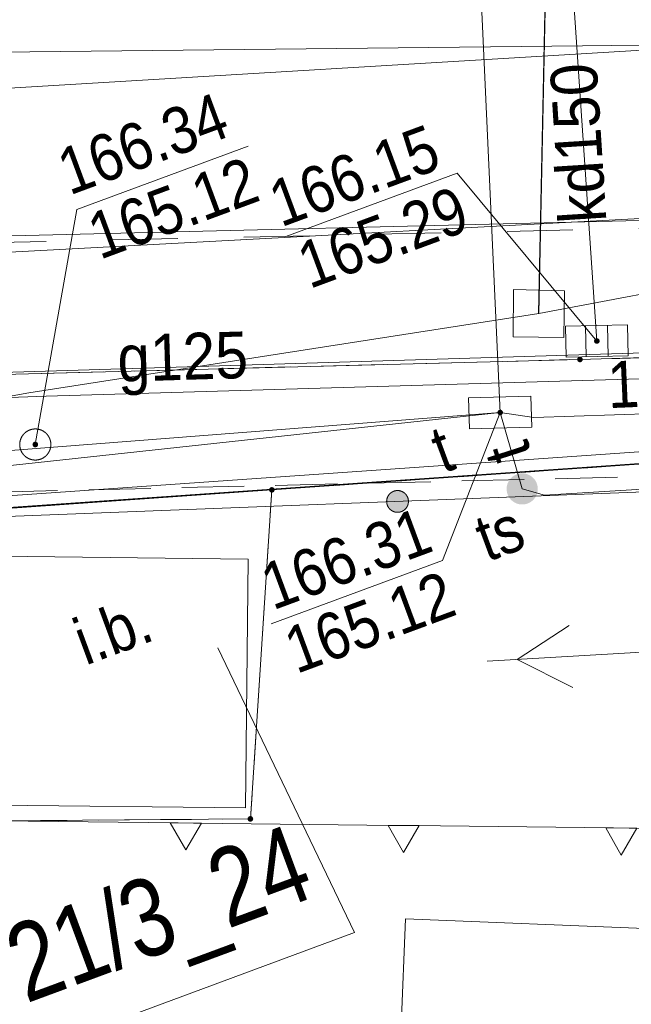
# Model space of a CAD drawing. Header units: millimetres. Extents: x -1155795 to 240441, y -422828 to 463730.
# Tile 29 of 66: x 20912 to 30742, y -33204 to -17376. Entities that reach past the tile are written whole.
import ezdxf
from ezdxf.xclip import XClip

# ---------------------------------------------------------------- set-up
doc = ezdxf.new("R2010")
doc.units = ezdxf.units.MM
doc.header["$MEASUREMENT"] = 0
doc.header["$XCLIPFRAME"] = 0
doc.linetypes.add('Dashed', pattern=[2116.666667, 1058.333333, -1058.333333])
doc.linetypes.add('Dashed 1_500', pattern=[1000, 500, -500])
for name, color, linetype in [('00 PZT MAPA', 7, 'Continuous'), ('Sycow_7_203-punkt graniczny', 7, 'Continuous'), ('Sycow_7_KTOK - Ogrodzenie trwałe', 7, 'Continuous'), ('Sycow_7_RTPW02 - Punkt wysokościowy sztuczny', 7, 'Continuous'), ('Sycow_7_SUPS01_K - Punkt o określonej wysokości urządzenia', 7, 'Continuous'), ('Sycow_7_SUPS01_T - Punkt o określonej wysokości urządzenia', 7, 'Continuous'), ('Sycow_7_SUUS09 - Słupek telekomunikacyjny', 7, 'Continuous')]:
    doc.layers.add(name, color=color, linetype=linetype)
for name, color, linetype, lineweight in [('0_Nr_pióra__38', 30, 'Continuous', 13), ('Nowe_0_Nr_pióra__27', 7, 'Continuous', 25), ('Sycow_7_211-numer działki ewidencyjnej_Nr_pióra__7', 7, 'Continuous', 18), ('Sycow_7_218-kontur użytku gruntowego_Nr_pióra__3', 3, 'Continuous', 18), ('Sycow_7_219-działka ewidencyjna_Nr_pióra__7', 7, 'Continuous', 18), ('Sycow_7_312-budynek ewidencyjny_Nr_pióra__7', 7, 'Continuous', 18), ('Sycow_7_@Wywiad_Nr_pióra__30', 30, 'Continuous', 18), ('Sycow_7_@Wywiad_Nr_pióra__34', 34, 'Continuous', 18), ('Sycow_7_BUIB - Inna budowla_Nr_pióra__7', 7, 'Continuous', 18), ('Sycow_7_BUIB_O - Inna budowla_Nr_pióra__7', 7, 'Continuous', 18), ('Sycow_7_chodnik (powierzchnia)_Nr_pióra__7', 7, 'Continuous', 18), ('Sycow_7_komora podziemna - przewód wodociągowy (powierzchnia)_Nr_pióra__5', 5, 'Continuous', 18), ('Sycow_7_krawężnik (linia)_Nr_pióra__7', 7, 'Continuous', 18), ('Sycow_7_KTOK - Ogrodzenie trwałe_Nr_pióra__7', 7, 'Continuous', 18), ('Sycow_7_przewód gazowy (linia)-Atr1_Nr_pióra__7', 7, 'Continuous', 18), ('Sycow_7_przewód gazowy (linia)_Nr_pióra__40', 40, 'Continuous', 18), ('Sycow_7_przewód kanalizacyjny (linia)-Atr1_Nr_pióra__34', 34, 'Continuous', 18), ('Sycow_7_przewód kanalizacyjny (linia)_Nr_pióra__34', 34, 'Continuous', 18), ('Sycow_7_przewód telekomunikacyjny (linia)-Atr1_Nr_pióra__30', 30, 'Continuous', 18), ('Sycow_7_przewód telekomunikacyjny (linia)_Nr_pióra__30', 30, 'Continuous', 18), ('Sycow_7_przewód wodociągowy (linia)_Nr_pióra__5', 5, 'Continuous', 18), ('Sycow_7_PZT_NLZ - Nieprzekraczalna linia zabudowy_Nr_pióra__7', 7, 'Continuous', 18), ('Sycow_7_RTPW02_O - Punkt wysokościowy sztuczny_Nr_pióra__7', 7, 'Continuous', 18), ('Sycow_7_SUPE04 - Przewód elektroenergetyczny niskiego napięcia_Nr_pióra__1', 1, 'Continuous', 18), ('Sycow_7_SUPS01_K - Punkt o określonej wysokości urządzenia_Nr_pióra__7', 7, 'Continuous', 18), ('Sycow_7_SUPS01_K_O - Punkt o określonej wysokości urządzenia - rzędna dołu_Nr_pióra__36', 36, 'Continuous', 18), ('Sycow_7_SUPS01_K_O - Punkt o określonej wysokości urządzenia - rzędna góry_Nr_pióra__36', 36, 'Continuous', 18), ('Sycow_7_SUPS01_T - Punkt o określonej wysokości urządzenia_Nr_pióra__7', 7, 'Continuous', 18), ('Sycow_7_SUPS01_T_O - Punkt o określonej wysokości urządzenia - rzędna dołu_Nr_pióra__30', 30, 'Continuous', 18), ('Sycow_7_SUPS01_T_O - Punkt o określonej wysokości urządzenia - rzędna góry_Nr_pióra__30', 30, 'Continuous', 18), ('Sycow_7_SUUS05 - Kratka ściekowa_Nr_pióra__7', 7, 'Continuous', 18), ('Sycow_7_SUUS09 - Słupek telekomunikacyjny - opis_Nr_pióra__7', 7, 'Continuous', 18), ('Sycow_7_SUUS15_K - Studzienka okrągła - przewód kanalizacyjny_Nr_pióra__36', 36, 'Continuous', 18), ('Sycow_7_SUUS15_T - Studzienka - przewód telekomunikacyjny_Nr_pióra__30', 30, 'Continuous', 18), ('Sycow_7_SUUS15_Tb - Studzienka prostokątna - przewód telekomunikacyjny_Nr_pióra__30', 30, 'Continuous', 18)]:
    doc.layers.add(name, color=color, linetype=linetype, lineweight=lineweight)
for name, color, linetype, lineweight, true_color in [('0_Nr_pióra__58', 7, 'Continuous', 13, 0xdf0000), ('0_Nr_pióra__99', 7, 'Continuous', 0, 0xaad2ff), ('Sycow_7_PZT_RT - Linia rozgraniczająca_Nr_pióra__252', 7, 'Continuous', 18, 0x929292)]:
    doc.layers.add(name, color=color, linetype=linetype, lineweight=lineweight, true_color=true_color)
doc.styles.add('STYL_AUTOMATYCZNY_5', font='txt', dxfattribs={"width": 0.9})
doc.styles.add('STYL_AUTOMATYCZNY_6', font='txt', dxfattribs={"width": 0.87})
doc.styles.add('STYL_AUTOMATYCZNY_9', font='txt', dxfattribs={"width": 0.79})
doc.linetypes.add('X (1_500)', pattern='A,0,[1,-2. PZT (5)1.Shx,S=19.84127,R=0,X=0,Y=0],-2500,0', length=2500)

# ---------------------------------------------------------------- blocks, each defined once
blk = doc.blocks.new('Rysunek_1_7', base_point=(14567, -19307))
at = {"layer": 'Sycow_7_203-punkt graniczny', "linetype": 'Continuous', "lineweight": 0, "true_color": 0x000000}
for points in [[(25007, -24919, 1), (24923, -24950, 1)], [(24662, -30207, 1), (24578, -30239, 1)]]:
    blk.add_hatch(color=178, dxfattribs=at).paths.add_polyline_path(points)
at = {"layer": 'Sycow_7_KTOK - Ogrodzenie trwałe', "linetype": 'Continuous', "lineweight": 0, "true_color": 0x000000}
blk.add_hatch(color=178, dxfattribs=at).paths.add_polyline_path([(27149, -25060, 1), (26821, -25181, 1)])
at = {"layer": 'Sycow_7_RTPW02 - Punkt wysokościowy sztuczny', "linetype": 'Continuous', "lineweight": 0, "true_color": 0x000000}
blk.add_hatch(color=178, dxfattribs=at).paths.add_polyline_path([(29959, -22822, 1), (29875, -22853, 1)])
at = {"layer": 'Sycow_7_SUPS01_K - Punkt o określonej wysokości urządzenia', "linetype": 'Continuous', "lineweight": 0, "true_color": 0x000000}
for points in [[(30230, -22526, 1), (30146, -22557, 1)], [(21205, -24189, 1), (21121, -24221, 1)]]:
    blk.add_hatch(color=178, dxfattribs=at).paths.add_polyline_path(points)
at = {"layer": 'Sycow_7_SUPS01_T - Punkt o określonej wysokości urządzenia', "linetype": 'Continuous', "lineweight": 0, "true_color": 0x000000}
blk.add_hatch(color=178, dxfattribs=at).paths.add_polyline_path([(28677, -23675, 1), (28593, -23706, 1)])
at = {"layer": 'Sycow_7_SUUS09 - Słupek telekomunikacyjny', "linetype": 'Continuous', "lineweight": 0, "true_color": 0x000000}
blk.add_hatch(color=178, dxfattribs=at).paths.add_polyline_path([(29223, -24832, 1), (28754, -25006, 1)])
at = {"layer": 'Sycow_7_211-numer działki ewidencyjnej_Nr_pióra__7', "color": 7, "linetype": 'Continuous', "lineweight": 18, "flags": 128}
blk.add_lwpolyline([(21254, -33918), (26295, -32051), (24096, -27475)], dxfattribs=at)
at = {"layer": 'Sycow_7_218-kontur użytku gruntowego_Nr_pióra__3', "color": 3, "linetype": 'Continuous', "lineweight": 18}
for p, q in [((27981, -24724), (28480, -24689)), ((28480, -24689), (27981, -24724)), ((28978, -24654), (29477, -24619)), ((29477, -24619), (28978, -24654)), ((29976, -24584), (30475, -24550)), ((30475, -24550), (29976, -24584)), ((25986, -24863), (26485, -24828)), ((26485, -24828), (25986, -24863)), ((26983, -24793), (27482, -24759)), ((27482, -24759), (26983, -24793)), ((24403, -24973), (24965, -24934)), ((24965, -24934), (24403, -24973)), ((24939, -25333), (24965, -24934)), ((24965, -24934), (24939, -25333)), ((24965, -24934), (25487, -24898)), ((25487, -24898), (24965, -24934)), ((21410, -25183), (21909, -25148)), ((21909, -25148), (21410, -25183)), ((22408, -25113), (22907, -25078)), ((22907, -25078), (22408, -25113)), ((23405, -25043), (23904, -25008)), ((23904, -25008), (23405, -25043)), ((24874, -26331), (24906, -25832)), ((24906, -25832), (24874, -26331)), ((24809, -27329), (24841, -26830)), ((24841, -26830), (24809, -27329)), ((24743, -28327), (24776, -27828)), ((24776, -27828), (24743, -28327)), ((24678, -29325), (24711, -28826)), ((24711, -28826), (24678, -29325)), ((24620, -30223), (24646, -29824)), ((24646, -29824), (24620, -30223)), ((23175, -30235), (23675, -30231)), ((23675, -30231), (23175, -30235)), ((24175, -30227), (24620, -30223)), ((24620, -30223), (24175, -30227)), ((21175, -30252), (21675, -30248)), ((21675, -30248), (21175, -30252)), ((22175, -30244), (22675, -30239)), ((22675, -30239), (22175, -30244))]:
    blk.add_line(p, q, dxfattribs=at)
at = {"layer": 'Sycow_7_219-działka ewidencyjna_Nr_pióra__7', "color": 7, "linetype": 'Continuous', "lineweight": 18}
for p, q in [((24965, -24934), (40474, -23852)), ((20350, -25257), (24965, -24934)), ((24620, -30223), (24965, -24934)), ((20229, -30260), (24620, -30223))]:
    blk.add_line(p, q, dxfattribs=at)
at = {"layer": 'Sycow_7_312-budynek ewidencyjny_Nr_pióra__7', "color": 7, "linetype": 'Continuous', "lineweight": 18}
for p, q in [((26773, -40388), (27112, -31828)), ((27112, -31828), (31627, -32011))]:
    blk.add_line(p, q, dxfattribs=at)
at = {"layer": 'Sycow_7_@Wywiad_Nr_pióra__30', "color": 30, "linetype": 'Continuous', "lineweight": 18}
for p, q in [((28635, -23690), (14145, -25261)), ((28635, -23690), (28989, -24919)), ((29173, -23771), (28635, -23690))]:
    blk.add_line(p, q, dxfattribs=at)
at = {"layer": 'Sycow_7_@Wywiad_Nr_pióra__30', "color": 30, "linetype": 'Continuous', "lineweight": 18, "flags": 128}
blk.add_lwpolyline([(10823, -25073), (28635, -23690), (28271, -15724)], dxfattribs=at)
at = {"layer": 'Sycow_7_@Wywiad_Nr_pióra__34', "color": 34, "linetype": 'Continuous', "lineweight": 18}
blk.add_line((30188, -22542), (29812, -16997), dxfattribs=at)
at = {"layer": 'Sycow_7_BUIB - Inna budowla_Nr_pióra__7', "color": 7, "linetype": 'Continuous', "lineweight": 18, "flags": 128}
blk.add_lwpolyline([(20581, -26002), (24584, -26047), (24540, -30046), (20536, -30002)], close=True, dxfattribs=at)
at = {"layer": 'Sycow_7_chodnik (powierzchnia)_Nr_pióra__7', "color": 7, "linetype": 'Continuous', "lineweight": 18}
for p, q in [((26757, -22920), (25758, -22946)), ((28257, -22881), (27257, -22907)), ((29756, -22841), (28757, -22868)), ((22259, -23037), (21259, -23063)), ((23759, -22998), (22759, -23024)), ((25258, -22959), (24258, -22985)), ((25020, -24863), (26020, -24839)), ((26519, -24827), (27519, -24803)), ((28019, -24791), (29019, -24767)), ((29519, -24755), (30518, -24731)), ((20521, -24970), (21521, -24946)), ((22021, -24934), (23020, -24910)), ((23520, -24898), (24520, -24874))]:
    blk.add_line(p, q, dxfattribs=at)
at = {"layer": 'Sycow_7_chodnik (powierzchnia)_Nr_pióra__7', "color": 7, "linetype": 'Continuous', "lineweight": 18, "flags": 128}
blk.add_lwpolyline([(31256, -22799), (30559, -22820), (30256, -22828)], dxfattribs=at)
at = {"layer": 'Sycow_7_komora podziemna - przewód wodociągowy (powierzchnia)_Nr_pióra__5', "color": 5, "linetype": 'Continuous', "lineweight": 18, "flags": 128}
blk.add_lwpolyline([(28849, -21715), (29666, -21733), (29656, -22483), (28842, -22475)], close=True, dxfattribs=at)
at = {"layer": 'Sycow_7_krawężnik (linia)_Nr_pióra__7', "color": 7, "linetype": 'Continuous', "lineweight": 18, "flags": 128}
blk.add_lwpolyline([(113556, -22974), (108833, -22832), (87103, -22262), (62467, -21936), (49262, -22272), (35935, -22653), (29917, -22837), (10745, -23338), (-2975, -23635), (-15947, -23939), (-24806, -24115), (-45149, -24410), (-67674, -23289), (-80254, -22221), (-81968, -22041)], dxfattribs=at)
at = {"layer": 'Sycow_7_KTOK - Ogrodzenie trwałe_Nr_pióra__7', "color": 7, "linetype": 'Continuous', "lineweight": 18}
blk.add_line((37607, -24707), (20110, -25388), dxfattribs=at)
blk.add_circle((26985, -25120), 175, dxfattribs=at)
at = {"layer": 'Sycow_7_przewód gazowy (linia)_Nr_pióra__40', "color": 40, "linetype": 'Continuous', "lineweight": 18, "flags": 128}
for points in [[(38036, -22941), (21337, -23430), (-21333, -24972), (-30598, -25119), (-34886, -25288), (-47055, -25571), (-51064, -25168), (-50725, -17877), (-70517, -16493), (-71840, -16375), (-84481, -15255)], [(-81489, -23333), (-74473, -24441), (-65760, -24905), (-47998, -26998), (-35625, -27151), (-6779, -25513), (14559, -24191), (20451, -23054), (48781, -22183), (76948, -21906), (87474, -22199), (101858, -22887)]]:
    blk.add_lwpolyline(points, dxfattribs=at)
at = {"layer": 'Sycow_7_przewód kanalizacyjny (linia)_Nr_pióra__34', "color": 34, "linetype": 'Continuous', "lineweight": 18}
for p, q in [((39236, -17368), (-1177, -19792)), ((33860, -20532), (14657, -20999))]:
    blk.add_line(p, q, dxfattribs=at)
at = {"layer": 'Sycow_7_przewód kanalizacyjny (linia)_Nr_pióra__34', "color": 34, "linetype": 'Continuous', "lineweight": 18, "flags": 128}
blk.add_lwpolyline([(-49148, -24843), (-35682, -24090), (-22535, -23338), (-17463, -23039), (-46, -22156), (15328, -21400), (38814, -20147)], dxfattribs=at)
at = {"layer": 'Sycow_7_przewód telekomunikacyjny (linia)_Nr_pióra__30', "color": 30, "linetype": 'Continuous', "lineweight": 18, "flags": 128}
for points in [[(113763, -23533), (110023, -23223), (100763, -23644), (75443, -22996), (61587, -22699), (29173, -23771)], [(28989, -24919), (29347, -25018), (36167, -24604), (41066, -24330), (57889, -23279), (66602, -23081), (77434, -23336), (114147, -24570)]]:
    blk.add_lwpolyline(points, dxfattribs=at)
at = {"layer": 'Sycow_7_przewód wodociągowy (linia)_Nr_pióra__5', "color": 5, "linetype": 'Continuous', "lineweight": 18, "flags": 128}
for points in [[(28205, 5413), (29831, 5382), (29257, -22097)], [(111297, -16871), (105226, -16777), (92259, -16546), (87840, -16476), (87387, -16462), (77182, -16231), (58880, -15704), (58343, -15721), (48019, -15545), (32838, -17572), (31358, -17779), (29957, -17797), (14652, -17961), (-2946, -18154)], [(56731, -21074), (56633, -21558), (53002, -21889), (48325, -21872), (31301, -21714), (29257, -22097), (21060, -23373), (13886, -24675), (-7481, -26210), (-16440, -26840), (-28419, -27778), (-36529, -28051), (-47880, -28009), (-55848, -27771), (-67336, -27130), (-74089, -25248), (-81033, -24565)]]:
    blk.add_lwpolyline(points, dxfattribs=at)
at = {"layer": 'Sycow_7_PZT_NLZ - Nieprzekraczalna linia zabudowy_Nr_pióra__7', "color": 7, "linetype": 'Continuous', "lineweight": 18}
for p, q in [((20207, -30249), (23457, -30287)), ((23457, -30287), (23707, -30290)), ((23707, -30290), (26957, -30328)), ((26957, -30328), (27207, -30331)), ((27207, -30331), (30456, -30369)), ((30456, -30369), (30706, -30372)), ((30706, -30372), (33956, -30410))]:
    blk.add_line(p, q, dxfattribs=at)
at = {"layer": 'Sycow_7_PZT_NLZ - Nieprzekraczalna linia zabudowy_Nr_pióra__7', "color": 7, "linetype": 'Continuous', "lineweight": 18, "flags": 128}
for points in [[(23332, -30286), (23832, -30292), (23580, -30723)], [(26832, -30327), (27331, -30332), (27079, -30764)], [(30331, -30367), (30831, -30373), (30579, -30805)]]:
    blk.add_lwpolyline(points, close=True, dxfattribs=at)
at = {"layer": 'Sycow_7_PZT_RT - Linia rozgraniczająca_Nr_pióra__252', "color": 252, "linetype": 'Continuous', "lineweight": 18, "true_color": 0x929292, "flags": 128}
blk.add_lwpolyline([(-69413, -27188), (-57683, -28629), (-39732, -28747), (-23839, -27797), (-19841, -27565), (30, -26370), (20336, -25057), (40462, -23652), (60827, -22726), (85533, -23424)], dxfattribs=at)
at = {"layer": 'Sycow_7_SUPE04 - Przewód elektroenergetyczny niskiego napięcia_Nr_pióra__1', "color": 1, "linetype": 'Continuous', "lineweight": 18}
for p, q in [((29745, -27112), (28909, -27662)), ((33418, -27399), (28426, -27690)), ((28909, -27662), (29803, -28111))]:
    blk.add_line(p, q, dxfattribs=at)
at = {"layer": 'Sycow_7_SUPS01_K - Punkt o określonej wysokości urządzenia_Nr_pióra__7', "color": 7, "linetype": 'Continuous', "lineweight": 18, "flags": 128}
for points in [[(24586, -19408), (21833, -20428), (21163, -24205)], [(25189, -20863), (27943, -19843), (30188, -22542)]]:
    blk.add_lwpolyline(points, dxfattribs=at)
at = {"layer": 'Sycow_7_SUPS01_T - Punkt o określonej wysokości urządzenia_Nr_pióra__7', "color": 7, "linetype": 'Continuous', "lineweight": 18, "flags": 128}
blk.add_lwpolyline([(24953, -27087), (27707, -26068), (28635, -23690)], dxfattribs=at)
at = {"layer": 'Sycow_7_SUUS05 - Kratka ściekowa_Nr_pióra__7', "color": 7, "linetype": 'Continuous', "lineweight": 18, "flags": 128}
blk.add_lwpolyline([(30682, -22281), (30693, -22781), (29694, -22803), (29683, -22303)], close=True, dxfattribs=at)
for points in [[(30008, -22296), (30019, -22795)], [(30358, -22288), (30369, -22788)]]:
    blk.add_lwpolyline(points, dxfattribs=at)
at = {"layer": 'Sycow_7_SUUS15_K - Studzienka okrągła - przewód kanalizacyjny_Nr_pióra__36', "color": 36, "linetype": 'Continuous', "lineweight": 18}
blk.add_circle((21163, -24205), 250, dxfattribs=at)
at = {"layer": 'Sycow_7_SUUS15_Tb - Studzienka prostokątna - przewód telekomunikacyjny_Nr_pióra__30', "color": 30, "linetype": 'Continuous', "lineweight": 18, "flags": 128}
blk.add_lwpolyline([(28128, -23455), (29128, -23426), (29142, -23926), (28143, -23955)], close=True, dxfattribs=at)
at = {"layer": 'Sycow_7_211-numer działki ewidencyjnej_Nr_pióra__7', "color": 7, "linetype": 'Continuous', "lineweight": 18, "insert": (21142, -33531), "char_height": 1250, "attachment_point": 7, "rotation": 20.318, "style": 'STYL_AUTOMATYCZNY_9'}
blk.add_mtext('\\A1;{\\pql;\\fArial|b0|i0|c0|p0;\\W0.790000;21/3_24}', dxfattribs=at)
at = {"layer": 'Sycow_7_BUIB_O - Inna budowla_Nr_pióra__7', "color": 7, "linetype": 'Continuous', "lineweight": 18, "insert": (21841, -27414), "char_height": 750, "attachment_point": 4, "rotation": 20.318, "style": 'STYL_AUTOMATYCZNY_6'}
blk.add_mtext('\\A1;{\\pql;\\fArial|b0|i0|c0|p0;\\W0.870000;i.b.}', dxfattribs=at)
at = {"layer": 'Sycow_7_przewód gazowy (linia)-Atr1_Nr_pióra__7', "color": 7, "linetype": 'Continuous', "lineweight": 18, "insert": (22500, -23424), "char_height": 750, "attachment_point": 7, "rotation": 1.72, "style": 'STYL_AUTOMATYCZNY_5'}
blk.add_mtext('\\A1;{\\pql;\\fArial|b0|i0|c0|p0;\\W0.900000;g125}', dxfattribs=at)
at = {"layer": 'Sycow_7_przewód kanalizacyjny (linia)-Atr1_Nr_pióra__34', "color": 34, "linetype": 'Continuous', "lineweight": 18, "insert": (29974, -20643), "char_height": 750, "attachment_point": 4, "rotation": 93.618, "style": 'STYL_AUTOMATYCZNY_5'}
blk.add_mtext('\\A1;{\\pql;\\fArial|b0|i0|c0|p0;\\W0.900000;kd150}', dxfattribs=at)
at = {"layer": 'Sycow_7_przewód telekomunikacyjny (linia)-Atr1_Nr_pióra__30', "color": 30, "linetype": 'Continuous', "lineweight": 18, "insert": (28791, -24463), "char_height": 750, "attachment_point": 4, "rotation": 107.829, "style": 'STYL_AUTOMATYCZNY_5'}
blk.add_mtext('\\A1;{\\pql;\\fArial|b0|i0|c0|p0;\\W0.900000;t}', dxfattribs=at)
at = {"layer": 'Sycow_7_RTPW02_O - Punkt wysokościowy sztuczny_Nr_pióra__7', "color": 7, "linetype": 'Continuous', "lineweight": 18, "insert": (30377, -23632), "char_height": 750, "attachment_point": 7, "rotation": 2.4409, "style": 'STYL_AUTOMATYCZNY_6'}
blk.add_mtext('\\A1;{\\pql;\\fArial|b0|i0|c0|p0;\\W0.870000;166.29}', dxfattribs=at)
at = {"layer": 'Sycow_7_SUPS01_K_O - Punkt o określonej wysokości urządzenia - rzędna dołu_Nr_pióra__36', "color": 36, "linetype": 'Continuous', "lineweight": 18, "char_height": 750, "attachment_point": 1, "rotation": 20.318, "style": 'STYL_AUTOMATYCZNY_6'}
for s, insert in [('\\A1;{\\pql;\\fArial|b0|i0|c0|p0;\\W0.870000;165.12}', (21939, -20535)), ('\\A1;{\\pql;\\fArial|b0|i0|c0|p0;\\W0.870000;165.29}', (25309, -21005))]:
    blk.add_mtext(s, dxfattribs=dict(at, insert=insert))
at = {"layer": 'Sycow_7_SUPS01_K_O - Punkt o określonej wysokości urządzenia - rzędna góry_Nr_pióra__36', "color": 36, "linetype": 'Continuous', "lineweight": 18, "char_height": 750, "attachment_point": 7, "rotation": 20.318, "style": 'STYL_AUTOMATYCZNY_6'}
for s, insert in [('\\A1;{\\pql;\\fArial|b0|i0|c0|p0;\\W0.870000;166.34}', (21716, -20214)), ('\\A1;{\\pql;\\fArial|b0|i0|c0|p0;\\W0.870000;166.15}', (25114, -20727))]:
    blk.add_mtext(s, dxfattribs=dict(at, insert=insert))
at = {"layer": 'Sycow_7_SUPS01_T_O - Punkt o określonej wysokości urządzenia - rzędna dołu_Nr_pióra__30', "color": 30, "linetype": 'Continuous', "lineweight": 18, "insert": (25099, -27193), "char_height": 750, "attachment_point": 1, "rotation": 20.318, "style": 'STYL_AUTOMATYCZNY_6'}
blk.add_mtext('\\A1;{\\pql;\\fArial|b0|i0|c0|p0;\\W0.870000;165.12}', dxfattribs=at)
at = {"layer": 'Sycow_7_SUPS01_T_O - Punkt o określonej wysokości urządzenia - rzędna góry_Nr_pióra__30', "color": 30, "linetype": 'Continuous', "lineweight": 18, "insert": (24984, -26884), "char_height": 750, "attachment_point": 7, "rotation": 20.318, "style": 'STYL_AUTOMATYCZNY_6'}
blk.add_mtext('\\A1;{\\pql;\\fArial|b0|i0|c0|p0;\\W0.870000;166.31}', dxfattribs=at)
at = {"layer": 'Sycow_7_SUUS09 - Słupek telekomunikacyjny - opis_Nr_pióra__7', "color": 7, "linetype": 'Continuous', "lineweight": 18, "insert": (28294, -25750), "char_height": 750, "attachment_point": 4, "rotation": 20.318, "style": 'STYL_AUTOMATYCZNY_6'}
blk.add_mtext('\\A1;{\\pql;\\fArial|b0|i0|c0|p0;\\W0.870000;ts}', dxfattribs=at)
at = {"layer": 'Sycow_7_SUUS15_T - Studzienka - przewód telekomunikacyjny_Nr_pióra__30', "color": 30, "linetype": 'Continuous', "lineweight": 18, "insert": (27585, -24325), "char_height": 750, "attachment_point": 4, "rotation": 20.318, "style": 'STYL_AUTOMATYCZNY_6'}
blk.add_mtext('\\A1;{\\pql;\\fArial|b0|i0|c0|p0;\\W0.870000;t}', dxfattribs=at)

msp = doc.modelspace()

# ---------------------------------------------------------------- block references
at = {"layer": '00 PZT MAPA', "color": 7, "linetype": 'Continuous', "lineweight": 15}
ref = msp.add_blockref('Rysunek_1_7', (14567, -19307), dxfattribs=at)
XClip(ref).set_block_clipping_path([(-38444.7789564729, -141413.2871562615), (134317.2398628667, -77444.9644498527), (67578.7707096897, 102798.5088210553), (-105183.2481096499, 38830.1861146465)])

# ---------------------------------------------------------------- next in the draw order: linework, layer by layer
at = {"layer": '0_Nr_pióra__38', "color": 30, "linetype": 'X (1_500)', "lineweight": 13}
msp.add_lwpolyline([(28202, 5418), (29827, 5387), (29253, -22092)], dxfattribs=at)
at = {"layer": '0_Nr_pióra__58', "color": 12, "linetype": 'Dashed', "lineweight": 13, "true_color": 0xdf0000}
msp.add_line((-45320, -22388), (57456, -20156), dxfattribs=at)
at = {"layer": '0_Nr_pióra__99', "color": 141, "linetype": 'Dashed 1_500', "lineweight": 0, "true_color": 0xaad2ff}
for centre, radius in [((88699, -12696), 150000), ((-56052, -28118), 150000), ((-34105, -15278), 75000)]:
    msp.add_circle(centre, radius, dxfattribs=at)
at = {"layer": 'Nowe_0_Nr_pióra__27', "color": 7, "linetype": 'Continuous', "lineweight": 25}
msp.add_lwpolyline([(100773, -24050), (60825, -22921), (40470, -23847), (20346, -25252), (-129, -26520), (-19833, -27759), (-23831, -27992), (-39690, -28867), (-57700, -28824), (-75865, -26593), (-80932, -25970)], dxfattribs=at)

doc.saveas('drawing.dxf')
